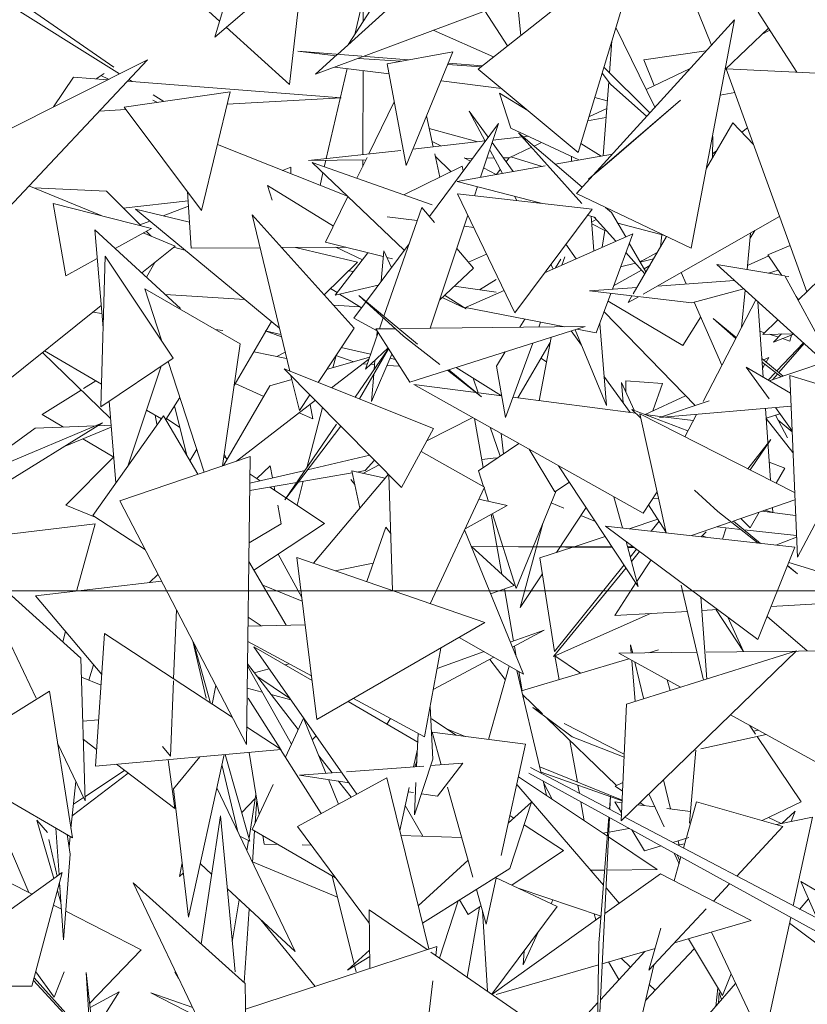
# Model space of a CAD drawing. Header units: metres. Extents: x -14.5 to 19.7, y -19.1 to 4.
# Tile 155 of 218: x 17.108 to 17.25, y 3.34 to 3.517. Entities that reach past the tile are written whole.
import ezdxf

# ---------------------------------------------------------------- set-up
doc = ezdxf.new("R2010")
doc.units = ezdxf.units.M
doc.layers.add('G-ANNO-TEXT', color=7, linetype='Continuous', lineweight=9)
doc.layers.add('G-IMPT', color=7, linetype='Continuous', lineweight=5)
doc.layers.add('L-PLNT', color=7, linetype='Continuous', lineweight=5, true_color=0x005900)

# ---------------------------------------------------------------- blocks, each defined once
blk = doc.blocks.new('ÁRVORES ORNAMENTAIS - Pequeno e Médio Porte - Ipê-roxo-2976198-A')
at = {"layer": 'G-IMPT', "color": 253, "true_color": 0xaaaaaa}
for p, q in [((6.74818, 3.53595), (6.75746, 3.51273)), ((6.71673, 3.5352), (6.69005, 3.51108)), ((6.64975, 3.5088), (6.61474, 3.5331)), ((6.66795, 3.51417), (6.67333, 3.53218)), ((6.71541, 3.50844), (6.74504, 3.53178)), ((6.74504, 3.53178), (6.73344, 3.49337)), ((6.68439, 3.52832), (6.66795, 3.51417)), ((6.6591, 3.52589), (6.66881, 3.51707)), ((6.62741, 3.52217), (6.65078, 3.50759)), ((6.72683, 3.52273), (6.6947, 3.51072)), ((6.68312, 3.52031), (6.68141, 3.50564)), ((6.69207, 3.5129), (6.69668, 3.5201)), ((6.69322, 3.51469), (6.69471, 3.52114)), ((6.69469, 3.517), (6.69471, 3.52114)), ((6.72246, 3.52109), (6.72311, 3.5145)), ((6.71663, 3.51891), (6.72069, 3.5126)), ((6.76591, 3.51871), (6.77289, 3.50784)), ((6.67003, 3.51596), (6.68141, 3.50564)), ((6.76163, 3.51732), (6.73316, 3.48599)), ((6.74729, 3.50154), (6.74026, 3.51594)), ((6.75384, 3.47612), (6.76163, 3.51732)), ((6.70732, 3.51543), (6.71822, 3.51066)), ((6.76776, 3.51583), (6.75993, 3.50833)), ((6.76802, 3.51542), (6.76663, 3.51475)), ((6.73953, 3.51353), (6.73908, 3.50776)), ((6.68978, 3.51083), (6.68295, 3.51164)), ((6.68295, 3.51164), (6.70286, 3.51008)), ((6.69004, 3.51107), (6.68609, 3.5075)), ((6.69452, 3.51065), (6.68609, 3.5075)), ((6.69904, 3.50938), (6.71089, 3.51155)), ((6.71089, 3.51155), (6.70244, 3.49103)), ((6.74526, 3.51012), (6.75649, 3.51173)), ((6.65582, 3.51012), (6.6216, 3.49292)), ((6.62707, 3.47957), (6.65582, 3.51012)), ((6.69387, 3.51035), (6.70149, 3.50983)), ((6.69904, 3.50938), (6.70244, 3.49103)), ((6.70994, 3.50925), (6.71592, 3.50884)), ((6.71005, 3.50951), (6.71617, 3.50904)), ((6.74717, 3.50544), (6.74526, 3.51012)), ((6.64802, 3.50764), (6.64656, 3.50667)), ((6.64744, 3.50725), (6.64881, 3.5066)), ((6.68803, 3.49227), (6.69179, 3.50852)), ((6.68958, 3.5088), (6.69938, 3.50754)), ((6.69462, 3.493), (6.69467, 3.50815)), ((6.71541, 3.50844), (6.73344, 3.49337)), ((6.73926, 3.50573), (6.73776, 3.50766)), ((6.74636, 3.50051), (6.73808, 3.50875)), ((6.75366, 3.50855), (6.74572, 3.50475)), ((6.77643, 3.50766), (6.76014, 3.50849)), ((6.77466, 3.46828), (6.76014, 3.50849)), ((6.64252, 3.50698), (6.63891, 3.50162)), ((6.64252, 3.50698), (6.64862, 3.50651)), ((6.65216, 3.50623), (6.69076, 3.50324)), ((6.65245, 3.50655), (6.65307, 3.50616)), ((6.70874, 3.50633), (6.71961, 3.50493)), ((6.73896, 3.50612), (6.73793, 3.49279)), ((6.7458, 3.4999), (6.73926, 3.50573)), ((6.65163, 3.50154), (6.67073, 3.50434)), ((6.65685, 3.5038), (6.6588, 3.50259)), ((6.67073, 3.50434), (6.66558, 3.48295)), ((6.71927, 3.50411), (6.7213, 3.49775)), ((6.71927, 3.50411), (6.72437, 3.50095)), ((6.76169, 3.50421), (6.75905, 3.5037)), ((6.65681, 3.50282), (6.65765, 3.50242)), ((6.67019, 3.50212), (6.69076, 3.50324)), ((6.69571, 3.49312), (6.70031, 3.50253)), ((6.73534, 3.48858), (6.75192, 3.50281)), ((6.73644, 3.50332), (6.73869, 3.50272)), ((6.73946, 3.49205), (6.75192, 3.50281)), ((6.64709, 3.50085), (6.65195, 3.50112)), ((6.65163, 3.50154), (6.66558, 3.48295)), ((6.70732, 3.49442), (6.70613, 3.49998)), ((6.71724, 3.49614), (6.71382, 3.50086)), ((6.71382, 3.50086), (6.71671, 3.49543)), ((6.73859, 3.50134), (6.73538, 3.4998)), ((6.70663, 3.48185), (6.71907, 3.4986)), ((6.71907, 3.4986), (6.71584, 3.48891)), ((6.73846, 3.49971), (6.73516, 3.49907)), ((6.75657, 3.49058), (6.76133, 3.49876)), ((6.76507, 3.49483), (6.76133, 3.49876)), ((6.71537, 3.49531), (6.70661, 3.49773)), ((6.7213, 3.49775), (6.73357, 3.49203)), ((6.73414, 3.48417), (6.72269, 3.49695)), ((6.72269, 3.49695), (6.73418, 3.48711)), ((6.76294, 3.49707), (6.76398, 3.49785)), ((6.66844, 3.49481), (6.69189, 3.48549)), ((6.71669, 3.49546), (6.70367, 3.49401)), ((6.7087, 3.49457), (6.70711, 3.49539)), ((6.72173, 3.48994), (6.71793, 3.49519)), ((6.72336, 3.4962), (6.71807, 3.49561)), ((6.72438, 3.49632), (6.72354, 3.49622)), ((6.72551, 3.49454), (6.72684, 3.49517)), ((6.73394, 3.49502), (6.73762, 3.49274)), ((6.75773, 3.49627), (6.75769, 3.4925)), ((6.7015, 3.49377), (6.68486, 3.49191)), ((6.7085, 3.48891), (6.70759, 3.49314)), ((6.71759, 3.49377), (6.7198, 3.48961)), ((6.72101, 3.49243), (6.72505, 3.49432)), ((6.73961, 3.49309), (6.72931, 3.49128)), ((6.75769, 3.49316), (6.75837, 3.49366)), ((6.69519, 3.49206), (6.68486, 3.49191)), ((6.70211, 3.47576), (6.68549, 3.49158)), ((6.70711, 3.48394), (6.68549, 3.49158)), ((6.68769, 3.4908), (6.68796, 3.49196)), ((6.69356, 3.48873), (6.69541, 3.49251)), ((6.69461, 3.49088), (6.69462, 3.49205)), ((6.71055, 3.48991), (6.70769, 3.4927)), ((6.71403, 3.49182), (6.71291, 3.4924)), ((6.71442, 3.49234), (6.71306, 3.49232)), ((6.71832, 3.4924), (6.71699, 3.49238)), ((6.72101, 3.49243), (6.71993, 3.49242)), ((6.721, 3.49243), (6.72045, 3.4917)), ((6.72699, 3.49087), (6.72134, 3.49259)), ((6.73223, 3.49265), (6.73226, 3.4918)), ((6.73534, 3.48858), (6.73946, 3.49205)), ((6.68164, 3.49073), (6.68014, 3.49016)), ((6.68164, 3.49073), (6.68168, 3.48955)), ((6.68692, 3.48746), (6.68744, 3.48972)), ((6.70202, 3.48573), (6.71254, 3.49089)), ((6.72752, 3.49096), (6.71167, 3.48818)), ((6.71254, 3.49089), (6.71272, 3.49006)), ((6.71869, 3.48941), (6.7164, 3.49059)), ((6.71941, 3.49034), (6.71871, 3.48941)), ((6.72677, 3.48423), (6.71167, 3.48818)), ((6.64748, 3.48201), (6.63444, 3.4874)), ((6.64843, 3.4864), (6.63532, 3.48703)), ((6.64843, 3.4864), (6.6546, 3.48019)), ((6.66303, 3.48635), (6.66372, 3.47612)), ((6.67747, 3.48745), (6.67832, 3.48476)), ((6.67747, 3.48745), (6.68933, 3.48007)), ((6.73595, 3.48319), (6.71171, 3.48593)), ((6.71171, 3.48593), (6.72201, 3.46447)), ((6.71528, 3.48723), (6.71474, 3.48559)), ((6.75384, 3.47612), (6.73316, 3.48599)), ((6.65654, 3.4797), (6.63884, 3.48421)), ((6.64111, 3.47115), (6.63884, 3.48421)), ((6.66314, 3.48468), (6.65145, 3.48336)), ((6.68793, 3.47721), (6.69195, 3.48543)), ((6.72199, 3.48548), (6.72239, 3.48472)), ((6.6634, 3.48081), (6.65366, 3.48314)), ((6.67962, 3.46172), (6.65366, 3.48314)), ((6.66321, 3.48369), (6.65864, 3.48194)), ((6.70525, 3.48347), (6.69843, 3.46386)), ((6.70525, 3.48347), (6.70756, 3.48076)), ((6.73595, 3.48319), (6.72201, 3.46447)), ((6.7384, 3.48348), (6.73946, 3.48258)), ((6.74202, 3.47816), (6.73946, 3.48258)), ((6.65622, 3.48102), (6.65445, 3.48034)), ((6.69309, 3.46173), (6.67469, 3.48215)), ((6.67469, 3.48215), (6.68149, 3.45395)), ((6.69903, 3.48179), (6.70444, 3.48112)), ((6.71356, 3.48207), (6.70678, 3.46168)), ((6.73657, 3.48166), (6.7351, 3.48205)), ((6.73579, 3.48187), (6.73629, 3.47563)), ((6.73588, 3.48079), (6.73671, 3.48129)), ((6.73826, 3.47931), (6.7359, 3.48053)), ((6.74022, 3.47737), (6.73632, 3.48173)), ((6.74905, 3.4784), (6.7406, 3.48061)), ((6.76976, 3.48185), (6.74518, 3.46786)), ((6.64633, 3.47945), (6.64781, 3.46175)), ((6.64633, 3.47945), (6.66175, 3.46522)), ((6.65654, 3.4797), (6.65, 3.47607)), ((6.6608, 3.4765), (6.65506, 3.47888)), ((6.65561, 3.47918), (6.6565, 3.47828)), ((6.7129, 3.48007), (6.71463, 3.47986)), ((6.74329, 3.47872), (6.72739, 3.4717)), ((6.73776, 3.47628), (6.73826, 3.47931)), ((6.74329, 3.47872), (6.73961, 3.46871)), ((6.76452, 3.47886), (6.76388, 3.47226)), ((6.76443, 3.47794), (6.76527, 3.47929)), ((6.68793, 3.47721), (6.69832, 3.47462)), ((6.69299, 3.46348), (6.70298, 3.47694)), ((6.74567, 3.47185), (6.74267, 3.47704)), ((6.74338, 3.46791), (6.74939, 3.47824)), ((6.74828, 3.47632), (6.74852, 3.47854)), ((6.6608, 3.4765), (6.65478, 3.47166)), ((6.66054, 3.47628), (6.66258, 3.47577)), ((6.66372, 3.47612), (6.67612, 3.4762)), ((6.68002, 3.47622), (6.69159, 3.4763)), ((6.69365, 3.47358), (6.68252, 3.47624)), ((6.68966, 3.46767), (6.69555, 3.47531)), ((6.68975, 3.47628), (6.69456, 3.47402)), ((6.6984, 3.47566), (6.69797, 3.47019)), ((6.69981, 3.47266), (6.6984, 3.47566)), ((6.71156, 3.47605), (6.71457, 3.47252)), ((6.73311, 3.47423), (6.73122, 3.47684)), ((6.74547, 3.4715), (6.74204, 3.47533)), ((6.74462, 3.47366), (6.74771, 3.47535)), ((6.77165, 3.47662), (6.76766, 3.47493)), ((6.64676, 3.47428), (6.64111, 3.47115)), ((6.64742, 3.44751), (6.64817, 3.47471)), ((6.66047, 3.45632), (6.64817, 3.47471)), ((6.65562, 3.47088), (6.65714, 3.47355)), ((6.69365, 3.47358), (6.68769, 3.46771)), ((6.69897, 3.47446), (6.7, 3.4742)), ((6.71367, 3.47358), (6.71693, 3.47505)), ((6.73031, 3.47417), (6.72935, 3.47256)), ((6.73104, 3.47456), (6.73048, 3.47306)), ((6.74376, 3.47341), (6.7411, 3.47278)), ((6.74545, 3.47411), (6.74459, 3.47372)), ((6.74704, 3.47419), (6.74465, 3.47362)), ((6.76395, 3.47303), (6.7678, 3.47473)), ((6.77017, 3.47122), (6.76766, 3.47493)), ((6.69296, 3.47195), (6.69212, 3.47207)), ((6.71457, 3.47252), (6.7085, 3.46684)), ((6.72851, 3.47321), (6.72895, 3.47239)), ((6.73984, 3.46934), (6.74487, 3.47217)), ((6.74533, 3.47243), (6.74635, 3.473)), ((6.75293, 3.46967), (6.75202, 3.47175)), ((6.77071, 3.47113), (6.75845, 3.47316)), ((6.78041, 3.45326), (6.75845, 3.47316)), ((6.76778, 3.47161), (6.76951, 3.47219)), ((6.77309, 3.46675), (6.7798, 3.47328)), ((6.71564, 3.46862), (6.7187, 3.47046)), ((6.76162, 3.47029), (6.74771, 3.46929)), ((6.77071, 3.47113), (6.78041, 3.45326)), ((6.7714, 3.47099), (6.77081, 3.47095)), ((6.65833, 3.45953), (6.65532, 3.46882)), ((6.65532, 3.46882), (6.67252, 3.45889)), ((6.69, 3.46812), (6.68884, 3.46885)), ((6.68966, 3.46767), (6.69741, 3.46944)), ((6.7187, 3.46817), (6.71111, 3.46928)), ((6.72009, 3.46847), (6.71316, 3.46541)), ((6.74403, 3.46903), (6.73548, 3.46842)), ((6.75394, 3.46624), (6.73548, 3.46842)), ((6.75394, 3.46624), (6.76329, 3.46878)), ((6.76352, 3.46857), (6.76287, 3.46182)), ((6.659, 3.46776), (6.67339, 3.46685)), ((6.69438, 3.46536), (6.69043, 3.46785)), ((6.69389, 3.46762), (6.7045, 3.45882)), ((6.69389, 3.46762), (6.70198, 3.46028)), ((6.70893, 3.46724), (6.71326, 3.4652)), ((6.70934, 3.46764), (6.71326, 3.4652)), ((6.73933, 3.46796), (6.73672, 3.46084)), ((6.7523, 3.45855), (6.73883, 3.46658)), ((6.74244, 3.4663), (6.74315, 3.46751)), ((6.74434, 3.46737), (6.74244, 3.4663)), ((6.75936, 3.45502), (6.75438, 3.46636)), ((6.75595, 3.44845), (6.76546, 3.46681)), ((6.76584, 3.46647), (6.76681, 3.45285)), ((6.77314, 3.4668), (6.77272, 3.46743)), ((6.64747, 3.46579), (6.6249, 3.44766)), ((6.64759, 3.46436), (6.64597, 3.46459)), ((6.68937, 3.46585), (6.69408, 3.46555)), ((6.71316, 3.46541), (6.73102, 3.46195)), ((6.73812, 3.46466), (6.75455, 3.44773)), ((6.67817, 3.46291), (6.67143, 3.45137)), ((6.69299, 3.46348), (6.69721, 3.46122)), ((6.69833, 3.46359), (6.69763, 3.46158)), ((6.72383, 3.46334), (6.72295, 3.46186)), ((6.72669, 3.46279), (6.72637, 3.4619)), ((6.7523, 3.45855), (6.75554, 3.46372)), ((6.7578, 3.46346), (6.76195, 3.46004)), ((6.7578, 3.46346), (6.76184, 3.45983)), ((6.76675, 3.46058), (6.76944, 3.4632)), ((6.66941, 3.46129), (6.66803, 3.46149)), ((6.67999, 3.46016), (6.67705, 3.46119)), ((6.67705, 3.46119), (6.67989, 3.46057)), ((6.69309, 3.46173), (6.68657, 3.45193)), ((6.6974, 3.46092), (6.69511, 3.45432)), ((6.69699, 3.46157), (6.70052, 3.46161)), ((6.69699, 3.46157), (6.70311, 3.45196)), ((6.69725, 3.46117), (6.69717, 3.46026)), ((6.70144, 3.46162), (6.73471, 3.46199)), ((6.73471, 3.46199), (6.70311, 3.45196)), ((6.73221, 3.46119), (6.73406, 3.45864)), ((6.73291, 3.46142), (6.73853, 3.44775)), ((6.73323, 3.46152), (6.73672, 3.46084)), ((6.73734, 3.46254), (6.73853, 3.44775)), ((6.76705, 3.46087), (6.76622, 3.46114)), ((6.70853, 3.45516), (6.70198, 3.46028)), ((6.72258, 3.44911), (6.72841, 3.45911)), ((6.72858, 3.46004), (6.72641, 3.44862)), ((6.76675, 3.46058), (6.7722, 3.4607)), ((6.76953, 3.46006), (6.76786, 3.4606)), ((6.77011, 3.46065), (6.76868, 3.45919)), ((6.76868, 3.45919), (6.77231, 3.46061)), ((6.7716, 3.45938), (6.77028, 3.45981)), ((6.7716, 3.45938), (6.77189, 3.46044)), ((6.64753, 3.45162), (6.63727, 3.45759)), ((6.66932, 3.43686), (6.67252, 3.45889)), ((6.68091, 3.45626), (6.67497, 3.45744)), ((6.67912, 3.45661), (6.68066, 3.45738)), ((6.69074, 3.4582), (6.69605, 3.45704)), ((6.69326, 3.44926), (6.69926, 3.45801)), ((6.69929, 3.45796), (6.69401, 3.44896)), ((6.69918, 3.45813), (6.69511, 3.45432)), ((6.72028, 3.45741), (6.71875, 3.45485)), ((6.7253, 3.459), (6.72036, 3.44562)), ((6.76927, 3.45398), (6.77405, 3.45903)), ((6.76961, 3.45371), (6.77418, 3.45891)), ((6.64918, 3.44541), (6.63691, 3.45731)), ((6.66047, 3.45632), (6.64742, 3.44751)), ((6.66603, 3.43574), (6.65956, 3.45571)), ((6.6881, 3.45423), (6.69585, 3.45645)), ((6.68901, 3.45095), (6.69574, 3.45614)), ((6.68924, 3.45455), (6.68981, 3.45675)), ((6.69301, 3.45564), (6.68978, 3.45676)), ((6.69987, 3.45704), (6.69623, 3.44847)), ((6.69683, 3.45593), (6.6967, 3.45427)), ((6.69955, 3.45628), (6.70049, 3.45608)), ((6.72775, 3.45564), (6.72675, 3.45627)), ((6.76657, 3.45622), (6.7704, 3.45305)), ((6.77002, 3.45292), (6.76661, 3.45559)), ((6.76784, 3.45644), (6.76685, 3.45599)), ((6.76784, 3.45644), (6.76734, 3.45558)), ((6.76789, 3.45221), (6.77787, 3.45556)), ((6.65231, 3.43684), (6.65831, 3.45486)), ((6.70161, 3.43298), (6.68046, 3.45436)), ((6.68046, 3.45436), (6.70739, 3.44362)), ((6.69462, 3.45528), (6.69542, 3.45523)), ((6.69603, 3.45519), (6.69677, 3.45514)), ((6.699, 3.45498), (6.70128, 3.45483)), ((6.716, 3.4493), (6.70987, 3.45411)), ((6.71011, 3.45418), (6.716, 3.4493)), ((6.71962, 3.4495), (6.71148, 3.45462)), ((6.72036, 3.44562), (6.71875, 3.45485)), ((6.76785, 3.44895), (6.76374, 3.45465)), ((6.76374, 3.45465), (6.77171, 3.44996)), ((6.76712, 3.45519), (6.7667, 3.45444)), ((6.6443, 3.4508), (6.64654, 3.4522)), ((6.67789, 3.4513), (6.68186, 3.45244)), ((6.68169, 3.45312), (6.6832, 3.44687)), ((6.69663, 3.45343), (6.69623, 3.44847)), ((6.71453, 3.4527), (6.71544, 3.45004)), ((6.7381, 3.45303), (6.74283, 3.44649)), ((6.74205, 3.4522), (6.74205, 3.45022)), ((6.74205, 3.4522), (6.74862, 3.45175)), ((6.7677, 3.45232), (6.76902, 3.45371)), ((6.76846, 3.4524), (6.76937, 3.45343)), ((6.78762, 3.44817), (6.77158, 3.45319)), ((6.77296, 3.42038), (6.77158, 3.45319)), ((6.63683, 3.44616), (6.64388, 3.45054)), ((6.66955, 3.43694), (6.67789, 3.4513)), ((6.67678, 3.44939), (6.67165, 3.45175)), ((6.71969, 3.44949), (6.70383, 3.45154)), ((6.74515, 3.42834), (6.70383, 3.45154)), ((6.74156, 3.44825), (6.74129, 3.45191)), ((6.74129, 3.45191), (6.74356, 3.44689)), ((6.74691, 3.44677), (6.74862, 3.45175)), ((6.64892, 3.44852), (6.65015, 3.43379)), ((6.66167, 3.4492), (6.65911, 3.4452)), ((6.67189, 3.43774), (6.68608, 3.44869)), ((6.68508, 3.44969), (6.6832, 3.44687)), ((6.74382, 3.44636), (6.72169, 3.44923)), ((6.75282, 3.4495), (6.74553, 3.44614)), ((6.7481, 3.44557), (6.75707, 3.44858)), ((6.65833, 3.44534), (6.65566, 3.4469)), ((6.66071, 3.4477), (6.6629, 3.43872)), ((6.68455, 3.43653), (6.68737, 3.44738)), ((6.68562, 3.44532), (6.68514, 3.44796)), ((6.74473, 3.44545), (6.74311, 3.44706)), ((6.74311, 3.44706), (6.75322, 3.44317)), ((6.77181, 3.44762), (6.7481, 3.44557)), ((6.76721, 3.44722), (6.76813, 3.43427)), ((6.772, 3.44319), (6.76899, 3.44737)), ((6.78762, 3.44817), (6.77296, 3.42038)), ((6.63683, 3.44616), (6.64068, 3.44386)), ((6.64598, 3.42789), (6.65871, 3.44588)), ((6.65752, 3.44438), (6.65719, 3.44601)), ((6.66489, 3.43535), (6.65871, 3.44588)), ((6.66166, 3.44379), (6.65924, 3.4454)), ((6.68562, 3.44532), (6.68317, 3.44645)), ((6.71447, 3.44557), (6.70617, 3.44137)), ((6.71478, 3.4454), (6.71632, 3.43655)), ((6.74455, 3.44624), (6.77247, 3.43207)), ((6.74455, 3.44624), (6.74931, 3.42479)), ((6.74862, 3.44574), (6.7455, 3.44614)), ((6.75418, 3.44502), (6.7492, 3.44566)), ((6.75268, 3.44212), (6.75476, 3.44614)), ((6.76978, 3.44628), (6.76733, 3.44548)), ((6.76734, 3.44539), (6.77216, 3.43927)), ((6.76903, 3.44603), (6.77119, 3.44192)), ((6.7695, 3.44513), (6.77201, 3.44302)), ((6.6477, 3.44461), (6.61769, 3.43202)), ((6.61935, 3.42704), (6.6477, 3.44461)), ((6.62187, 3.43378), (6.63561, 3.44365)), ((6.64646, 3.44409), (6.63561, 3.44365)), ((6.64931, 3.44385), (6.64097, 3.44044)), ((6.64928, 3.4442), (6.64689, 3.44411)), ((6.68059, 3.43074), (6.68992, 3.44438)), ((6.68059, 3.43074), (6.69066, 3.44405)), ((6.70161, 3.43298), (6.70739, 3.44362)), ((6.71758, 3.44382), (6.71937, 3.43861)), ((6.64419, 3.44176), (6.64976, 3.43843)), ((6.71955, 3.44272), (6.72001, 3.43905)), ((6.76405, 3.43634), (6.76817, 3.4416)), ((6.76817, 3.4416), (6.76446, 3.43613)), ((6.6647, 3.43985), (6.66348, 3.43775)), ((6.71549, 3.43599), (6.72276, 3.44091)), ((6.72923, 3.43218), (6.72461, 3.43988)), ((6.64114, 3.42975), (6.64971, 3.43846)), ((6.67435, 3.43858), (6.65084, 3.43055)), ((6.67023, 3.4381), (6.66956, 3.43854)), ((6.66963, 3.43899), (6.67004, 3.43822)), ((6.67435, 3.43858), (6.67365, 3.38664)), ((6.69589, 3.43877), (6.68469, 3.43616)), ((6.69509, 3.43602), (6.69674, 3.43791)), ((6.71655, 3.43305), (6.70515, 3.43948)), ((6.7187, 3.4383), (6.71607, 3.438)), ((6.68422, 3.43605), (6.67428, 3.43373)), ((6.67792, 3.43688), (6.67554, 3.43457)), ((6.67834, 3.43468), (6.67792, 3.43688)), ((6.69509, 3.43602), (6.69355, 3.43576)), ((6.69761, 3.43703), (6.69462, 3.43552)), ((6.74428, 3.41514), (6.72991, 3.4369)), ((6.7679, 3.43752), (6.7707, 3.43644)), ((6.76914, 3.43376), (6.7707, 3.43644)), ((6.67615, 3.43416), (6.67431, 3.43539)), ((6.69273, 3.43561), (6.683, 3.43393)), ((6.68574, 3.41932), (6.69926, 3.43536)), ((6.69246, 3.43443), (6.69319, 3.43349)), ((6.6941, 3.42924), (6.69266, 3.43595)), ((6.69864, 3.43462), (6.69266, 3.43595)), ((6.69999, 3.41438), (6.6993, 3.43532)), ((6.71641, 3.43313), (6.71549, 3.43599)), ((6.68274, 3.43388), (6.67427, 3.43241)), ((6.68776, 3.42645), (6.67785, 3.43304)), ((6.67878, 3.43242), (6.67864, 3.43317)), ((6.68279, 3.42976), (6.68391, 3.43409)), ((6.71655, 3.43305), (6.7068, 3.41201)), ((6.71726, 3.43047), (6.71648, 3.43291)), ((6.73186, 3.43395), (6.72923, 3.43218)), ((6.75439, 3.43247), (6.75863, 3.42862)), ((6.72066, 3.42972), (6.71553, 3.43086)), ((6.72229, 3.41477), (6.72947, 3.43235)), ((6.74142, 3.42567), (6.7399, 3.43129)), ((6.74767, 3.43218), (6.74515, 3.42834)), ((6.74693, 3.43105), (6.74795, 3.43093)), ((6.77252, 3.43076), (6.76122, 3.42683)), ((6.64114, 3.42975), (6.6464, 3.42762)), ((6.67365, 3.38664), (6.65084, 3.43055)), ((6.67995, 3.4264), (6.67929, 3.4298)), ((6.71307, 3.42554), (6.72066, 3.42972)), ((6.73086, 3.42926), (6.7286, 3.43022)), ((6.73489, 3.42936), (6.72953, 3.42123)), ((6.74612, 3.42983), (6.74928, 3.42495)), ((6.76848, 3.42935), (6.76854, 3.42843)), ((6.64598, 3.42789), (6.65544, 3.4217)), ((6.71779, 3.42814), (6.71968, 3.41734)), ((6.72229, 3.41477), (6.71798, 3.42824)), ((6.73655, 3.42684), (6.73395, 3.42794)), ((6.74264, 3.42553), (6.74781, 3.42723)), ((6.76589, 3.42293), (6.75863, 3.42862)), ((6.76444, 3.42572), (6.76279, 3.42737)), ((6.76444, 3.42572), (6.76608, 3.42852)), ((6.76655, 3.42868), (6.77264, 3.42794)), ((6.76709, 3.42887), (6.76854, 3.42843)), ((6.62684, 3.42405), (6.6464, 3.42641)), ((6.64312, 3.41448), (6.6464, 3.42641)), ((6.67995, 3.4264), (6.67414, 3.42297)), ((6.67502, 3.41808), (6.68776, 3.42645)), ((6.6988, 3.42581), (6.69536, 3.41599)), ((6.6988, 3.42581), (6.69965, 3.42475)), ((6.72707, 3.42648), (6.723, 3.41133)), ((6.77251, 3.42219), (6.73835, 3.42601)), ((6.73835, 3.42601), (6.76585, 3.40556)), ((6.74804, 3.42687), (6.7466, 3.42509)), ((6.76101, 3.42675), (6.75389, 3.42428)), ((6.7585, 3.42588), (6.76271, 3.42542)), ((6.75945, 3.42365), (6.76014, 3.4257)), ((6.76146, 3.42691), (6.76633, 3.42288)), ((6.76334, 3.42536), (6.77279, 3.42433)), ((6.71298, 3.42534), (6.72357, 3.39929)), ((6.73274, 3.42229), (6.73834, 3.42413)), ((6.75562, 3.42408), (6.75649, 3.42495)), ((6.75578, 3.42424), (6.75649, 3.42402)), ((6.76907, 3.42258), (6.77281, 3.42398)), ((6.72192, 3.41529), (6.71418, 3.42237)), ((6.73957, 3.42227), (6.7142, 3.42234)), ((6.73965, 3.42214), (6.7142, 3.42233)), ((6.72657, 3.42026), (6.73247, 3.4222)), ((6.74428, 3.41514), (6.74208, 3.42324)), ((6.7434, 3.42226), (6.74235, 3.42226)), ((6.74359, 3.42211), (6.74238, 3.42212)), ((6.74398, 3.42182), (6.74285, 3.42041)), ((6.77251, 3.42219), (6.76585, 3.40556)), ((6.64384, 3.40219), (6.62365, 3.4204)), ((6.62365, 3.4204), (6.63574, 3.39499)), ((6.67939, 3.42095), (6.68362, 3.41314)), ((6.68273, 3.42037), (6.71664, 3.4086)), ((6.68273, 3.42037), (6.68635, 3.3911)), ((6.72657, 3.42026), (6.7292, 3.40341)), ((6.74451, 3.42143), (6.74306, 3.41965)), ((6.68085, 3.40813), (6.67409, 3.41965)), ((6.68967, 3.41796), (6.69652, 3.41932)), ((6.74209, 3.41846), (6.72902, 3.40247)), ((6.74172, 3.41901), (6.7292, 3.40341)), ((6.74404, 3.41601), (6.74658, 3.4199)), ((6.77298, 3.41738), (6.77116, 3.41881)), ((6.77118, 3.41887), (6.77298, 3.41738)), ((6.77141, 3.41944), (6.78339, 3.41575)), ((6.65772, 3.4173), (6.65621, 3.41584)), ((6.72701, 3.41741), (6.723, 3.41133)), ((6.65835, 3.41609), (6.63565, 3.4134)), ((6.67663, 3.41533), (6.68371, 3.41245)), ((6.72192, 3.41529), (6.71766, 3.41381)), ((6.74005, 3.40987), (6.74387, 3.41575)), ((6.75203, 3.41538), (6.75606, 3.39823)), ((6.63565, 3.4134), (6.64759, 3.39922)), ((6.72015, 3.41467), (6.72179, 3.40526)), ((6.75665, 3.39841), (6.75554, 3.41323)), ((6.76823, 3.4115), (6.78258, 3.41233)), ((6.66104, 3.41091), (6.66053, 3.39847)), ((6.67396, 3.40958), (6.67633, 3.40803)), ((6.72902, 3.40247), (6.74649, 3.41024)), ((6.74005, 3.40987), (6.75315, 3.41063)), ((6.75573, 3.41078), (6.75861, 3.41094)), ((6.75834, 3.41093), (6.76323, 3.40337)), ((6.76041, 3.40961), (6.76323, 3.40337)), ((6.77475, 3.40348), (6.76752, 3.40973)), ((6.68423, 3.4082), (6.67394, 3.40798)), ((6.71664, 3.4086), (6.68635, 3.3911)), ((6.64055, 3.40516), (6.64105, 3.40698)), ((6.64644, 3.38271), (6.6481, 3.40664)), ((6.67111, 3.39152), (6.6481, 3.40664)), ((6.72357, 3.39929), (6.71203, 3.40594)), ((6.72734, 3.40725), (6.72122, 3.40506)), ((6.72159, 3.40416), (6.72734, 3.40725)), ((6.66641, 3.39499), (6.66399, 3.40523)), ((6.66409, 3.40505), (6.66721, 3.39409)), ((6.6739, 3.40521), (6.68537, 3.39901)), ((6.68548, 3.39813), (6.67497, 3.40426)), ((6.67497, 3.40426), (6.69358, 3.37768)), ((6.72195, 3.40436), (6.72229, 3.40244)), ((6.74303, 3.4031), (6.74291, 3.40462)), ((6.74328, 3.40311), (6.74291, 3.40462)), ((6.70868, 3.404), (6.70578, 3.38797)), ((6.70733, 3.39651), (6.71824, 3.40236)), ((6.7165, 3.40336), (6.70802, 3.40033)), ((6.73, 3.39829), (6.72923, 3.40261)), ((6.7339, 3.39946), (6.72923, 3.40261)), ((6.75488, 3.40324), (6.74075, 3.40308)), ((6.74075, 3.40308), (6.75191, 3.39693)), ((6.74119, 3.37287), (6.77282, 3.40349)), ((6.77282, 3.40349), (6.74216, 3.39387)), ((6.74616, 3.40314), (6.74791, 3.40367)), ((6.78022, 3.40354), (6.75649, 3.40326)), ((6.64384, 3.40219), (6.64457, 3.37643)), ((6.64523, 3.39822), (6.64609, 3.40101)), ((6.67384, 3.40078), (6.68179, 3.38668)), ((6.68301, 3.38934), (6.67385, 3.40115)), ((6.68135, 3.40118), (6.68058, 3.40099)), ((6.7173, 3.38753), (6.72099, 3.40077)), ((6.71751, 3.40197), (6.72032, 3.39834)), ((6.72326, 3.39627), (6.74258, 3.40207)), ((6.74374, 3.39436), (6.74314, 3.40176)), ((6.74524, 3.39499), (6.74368, 3.40146)), ((6.64746, 3.3973), (6.64394, 3.39876)), ((6.67777, 3.40027), (6.67507, 3.39957)), ((6.6814, 3.39499), (6.67554, 3.39897)), ((6.7268, 3.38144), (6.72237, 3.39998)), ((6.72276, 3.39976), (6.72336, 3.3963)), ((6.66052, 3.39808), (6.65997, 3.38453)), ((6.66813, 3.39726), (6.6675, 3.3939)), ((6.7495, 3.39826), (6.75006, 3.39635)), ((6.63814, 3.39626), (6.61818, 3.38379)), ((6.63814, 3.39626), (6.6423, 3.36981)), ((6.67651, 3.39605), (6.67379, 3.39677)), ((6.68167, 3.39469), (6.67814, 3.39562)), ((6.7234, 3.39566), (6.72704, 3.39213)), ((6.72349, 3.39558), (6.72359, 3.39499)), ((6.67396, 3.39499), (6.67972, 3.38587)), ((6.70453, 3.38703), (6.69197, 3.39435)), ((6.69295, 3.39491), (6.70578, 3.38797)), ((6.70678, 3.39348), (6.70725, 3.38399)), ((6.74119, 3.37287), (6.74216, 3.39387)), ((6.73235, 3.38799), (6.72527, 3.39327)), ((6.72651, 3.39264), (6.72527, 3.39327)), ((6.76092, 3.39197), (6.77715, 3.38302)), ((6.64702, 3.39109), (6.64416, 3.39085)), ((6.68395, 3.39136), (6.6807, 3.38431)), ((6.68395, 3.39136), (6.68797, 3.38143)), ((6.69897, 3.39027), (6.69965, 3.39129)), ((6.70704, 3.39124), (6.71146, 3.38829)), ((6.72783, 3.39137), (6.74037, 3.3792)), ((6.74175, 3.3849), (6.7309, 3.39041)), ((6.76542, 3.38847), (6.76434, 3.39008)), ((6.67995, 3.38571), (6.67369, 3.38983)), ((6.68623, 3.38818), (6.68553, 3.38745)), ((6.70433, 3.38263), (6.7046, 3.38862)), ((6.72398, 3.38665), (6.70712, 3.38886)), ((6.70878, 3.38296), (6.70712, 3.38886)), ((6.70971, 3.38946), (6.7131, 3.38808)), ((6.75555, 3.38581), (6.76734, 3.38843)), ((6.76503, 3.38905), (6.76593, 3.3892)), ((6.63962, 3.38684), (6.64457, 3.37643)), ((6.64665, 3.38574), (6.64426, 3.38755)), ((6.72398, 3.38665), (6.71958, 3.36659)), ((6.73331, 3.37983), (6.73196, 3.38736)), ((6.73235, 3.38799), (6.74172, 3.38431)), ((6.77364, 3.37628), (6.7657, 3.38806)), ((6.64644, 3.38271), (6.67995, 3.38571)), ((6.65851, 3.38626), (6.65997, 3.38453)), ((6.66963, 3.38479), (6.66322, 3.35546)), ((6.66985, 3.38481), (6.6743, 3.36921)), ((6.67414, 3.38519), (6.67596, 3.37402)), ((6.67982, 3.3857), (6.68712, 3.37415)), ((6.68909, 3.38151), (6.68669, 3.3846)), ((6.70447, 3.38576), (6.70378, 3.38259)), ((6.75354, 3.37243), (6.75466, 3.38561)), ((6.66074, 3.3751), (6.65022, 3.38305)), ((6.65953, 3.38388), (6.66074, 3.3751)), ((6.66524, 3.38439), (6.66054, 3.37861)), ((6.6721, 3.37085), (6.66924, 3.383)), ((6.70395, 3.37392), (6.70725, 3.38399)), ((6.70438, 3.38363), (6.70402, 3.38261)), ((6.70686, 3.38282), (6.71269, 3.38325)), ((6.70812, 3.37727), (6.71269, 3.38325)), ((6.64227, 3.37374), (6.65234, 3.38144)), ((6.64455, 3.3772), (6.6517, 3.38193)), ((6.68321, 3.38107), (6.69081, 3.38164)), ((6.69216, 3.37971), (6.68321, 3.38107)), ((6.69171, 3.3817), (6.70566, 3.38273)), ((6.79507, 3.34256), (6.72455, 3.38147)), ((6.74124, 3.37384), (6.72485, 3.38247)), ((6.72652, 3.3826), (6.74136, 3.37655)), ((6.72676, 3.38161), (6.74136, 3.37643)), ((6.62367, 3.3806), (6.6423, 3.36981)), ((6.64204, 3.37144), (6.64289, 3.37997)), ((6.67846, 3.37943), (6.6747, 3.37127)), ((6.69896, 3.38061), (6.68285, 3.37183)), ((6.68844, 3.38028), (6.69023, 3.37585)), ((6.69251, 3.37709), (6.69026, 3.38)), ((6.69896, 3.38061), (6.70654, 3.34974)), ((6.70395, 3.37392), (6.70421, 3.37978)), ((6.72239, 3.37943), (6.73802, 3.36126)), ((6.72269, 3.38079), (6.73873, 3.37009)), ((6.72777, 3.37741), (6.72714, 3.38005)), ((6.72875, 3.37675), (6.72721, 3.37975)), ((6.73367, 3.37782), (6.73341, 3.37925)), ((6.74151, 3.37974), (6.74014, 3.37909)), ((6.75008, 3.37499), (6.74881, 3.38024)), ((6.66322, 3.35546), (6.66054, 3.37861)), ((6.68242, 3.34926), (6.66831, 3.37878)), ((6.67413, 3.3698), (6.67538, 3.3776)), ((6.70298, 3.37889), (6.70129, 3.37111)), ((6.70375, 3.37794), (6.70281, 3.37808)), ((6.70812, 3.37727), (6.70519, 3.37772)), ((6.71449, 3.36267), (6.70992, 3.37893)), ((6.74014, 3.37909), (6.74144, 3.37822)), ((6.74621, 3.37773), (6.74897, 3.37174)), ((6.64248, 3.37583), (6.64429, 3.37703)), ((6.67526, 3.37687), (6.67283, 3.37436)), ((6.67553, 3.37667), (6.67524, 3.37244)), ((6.72504, 3.37623), (6.72086, 3.3724)), ((6.72504, 3.37623), (6.72114, 3.36427)), ((6.73455, 3.37288), (6.73394, 3.37629)), ((6.73911, 3.37496), (6.7393, 3.37732)), ((6.7393, 3.37732), (6.73918, 3.37492)), ((6.74126, 3.37431), (6.74008, 3.37628)), ((6.74134, 3.37612), (6.74008, 3.37628)), ((6.7473, 3.37535), (6.74417, 3.37575)), ((6.74456, 3.37613), (6.74536, 3.3756)), ((6.7548, 3.3763), (6.75297, 3.36983)), ((6.77035, 3.37183), (6.7548, 3.3763)), ((6.76662, 3.3729), (6.77364, 3.37628)), ((6.70547, 3.37008), (6.70227, 3.37563)), ((6.75372, 3.37453), (6.74944, 3.37508)), ((6.77016, 3.37236), (6.77254, 3.37458)), ((6.77181, 3.37271), (6.77254, 3.37458)), ((6.62903, 3.37247), (6.63443, 3.35993)), ((6.63896, 3.36246), (6.63588, 3.37296)), ((6.63588, 3.37296), (6.63778, 3.37075)), ((6.66552, 3.35064), (6.66901, 3.37376)), ((6.66901, 3.37376), (6.67161, 3.34561)), ((6.72187, 3.37333), (6.72116, 3.37379)), ((6.73078, 3.36749), (6.7237, 3.37212)), ((6.73911, 3.37344), (6.73682, 3.32786)), ((6.73719, 3.3508), (6.739, 3.3735)), ((6.79595, 3.34503), (6.74185, 3.37351)), ((6.77005, 3.37234), (6.76775, 3.37345)), ((6.77568, 3.37352), (6.76919, 3.37216)), ((6.77568, 3.37352), (6.7722, 3.35753)), ((6.63989, 3.36312), (6.6393, 3.37155)), ((6.64192, 3.36682), (6.64136, 3.37036)), ((6.68971, 3.36259), (6.6747, 3.37127)), ((6.67514, 3.37102), (6.67475, 3.36532)), ((6.69582, 3.35435), (6.68285, 3.37183)), ((6.73793, 3.37063), (6.73878, 3.37078)), ((6.73897, 3.37081), (6.74267, 3.37147)), ((6.7454, 3.36743), (6.74312, 3.37123)), ((6.77035, 3.37183), (6.76203, 3.36289)), ((6.63955, 3.36288), (6.63806, 3.3695)), ((6.64171, 3.36815), (6.6419, 3.37004)), ((6.67248, 3.37006), (6.6743, 3.36921)), ((6.67374, 3.36742), (6.67405, 3.36932)), ((6.67659, 3.37018), (6.67684, 3.36865)), ((6.67932, 3.3686), (6.67684, 3.36865)), ((6.70151, 3.37021), (6.71247, 3.36985)), ((6.73893, 3.36996), (6.74771, 3.3641)), ((6.7505, 3.36896), (6.75338, 3.36983)), ((6.75168, 3.36834), (6.75146, 3.36925)), ((6.75266, 3.36872), (6.75164, 3.3685)), ((6.75293, 3.3697), (6.75244, 3.36794)), ((6.6407, 3.35138), (6.64192, 3.36682)), ((6.68534, 3.36848), (6.68368, 3.36851)), ((6.73078, 3.36749), (6.72151, 3.36124)), ((6.7454, 3.36743), (6.74838, 3.36833)), ((6.75073, 3.36703), (6.75163, 3.36511)), ((6.66208, 3.36528), (6.66161, 3.36279)), ((6.66533, 3.36513), (6.66742, 3.36319)), ((6.69009, 3.35908), (6.67476, 3.36548)), ((6.71362, 3.36578), (6.70462, 3.35755)), ((6.75198, 3.36634), (6.75077, 3.36204)), ((6.7513, 3.36672), (6.75179, 3.36565)), ((6.62485, 3.35236), (6.64045, 3.36352)), ((6.63499, 3.34303), (6.64045, 3.36352)), ((6.66229, 3.36349), (6.66161, 3.36279)), ((6.7054, 3.35439), (6.72114, 3.36427)), ((6.73572, 3.36394), (6.73824, 3.36397)), ((6.7483, 3.36331), (6.73824, 3.35611)), ((6.73863, 3.36398), (6.74771, 3.3641)), ((6.7483, 3.36331), (6.76461, 3.35485)), ((6.63502, 3.35964), (6.63087, 3.36175)), ((6.6407, 3.35138), (6.63998, 3.36175)), ((6.67342, 3.34354), (6.65327, 3.36166)), ((6.65327, 3.36166), (6.67387, 3.31837)), ((6.69307, 3.34699), (6.68914, 3.36292)), ((6.7187, 3.36254), (6.71687, 3.35421)), ((6.72965, 3.35739), (6.7187, 3.36257)), ((6.76074, 3.36151), (6.75782, 3.35838)), ((6.80622, 3.34243), (6.7736, 3.36191)), ((6.77655, 3.35525), (6.7736, 3.36191)), ((6.64023, 3.35813), (6.63959, 3.3603)), ((6.64006, 3.36062), (6.63988, 3.36139)), ((6.67023, 3.36058), (6.68242, 3.34926)), ((6.71687, 3.35421), (6.71511, 3.36048)), ((6.72263, 3.36071), (6.73758, 3.35568)), ((6.73847, 3.36075), (6.74085, 3.35798)), ((6.67111, 3.35103), (6.67233, 3.35863)), ((6.70848, 3.34807), (6.71184, 3.35843)), ((6.71362, 3.35593), (6.71209, 3.35859)), ((6.72889, 3.3586), (6.72857, 3.3579)), ((6.77333, 3.35687), (6.77498, 3.35879)), ((6.64031, 3.35693), (6.63889, 3.35766)), ((6.65469, 3.3496), (6.64111, 3.35653)), ((6.67416, 3.35692), (6.67325, 3.34369)), ((6.6958, 3.35681), (6.70621, 3.34963)), ((6.6958, 3.35681), (6.6959, 3.34624)), ((6.71566, 3.3573), (6.71344, 3.34465)), ((6.71595, 3.3575), (6.71362, 3.35593)), ((6.71709, 3.34213), (6.71618, 3.35667)), ((6.7179, 3.34157), (6.72965, 3.35739)), ((6.75649, 3.35695), (6.7462, 3.3459)), ((6.68604, 3.343), (6.67625, 3.35498)), ((6.73758, 3.35564), (6.71791, 3.34156)), ((6.73634, 3.3561), (6.73664, 3.35497)), ((6.76461, 3.35485), (6.7508, 3.35085)), ((6.77175, 3.35543), (6.76685, 3.33292)), ((6.77155, 3.3544), (6.77961, 3.34832)), ((6.72624, 3.3528), (6.72353, 3.34687)), ((6.74834, 3.35347), (6.7462, 3.3459)), ((6.75746, 3.35278), (6.76685, 3.33292)), ((6.73719, 3.3508), (6.73682, 3.32786)), ((6.75947, 3.34138), (6.75331, 3.35157)), ((6.65469, 3.3496), (6.64539, 3.33989)), ((6.6735, 3.33888), (6.70797, 3.35021)), ((6.69587, 3.34955), (6.69188, 3.3459)), ((6.70688, 3.34917), (6.72658, 3.33558)), ((6.70778, 3.34855), (6.70797, 3.35021)), ((6.72369, 3.34936), (6.72353, 3.34687)), ((6.74544, 3.34929), (6.73746, 3.34057)), ((6.74731, 3.34984), (6.73779, 3.34707)), ((6.74557, 3.34047), (6.75438, 3.34979)), ((6.69188, 3.3459), (6.69588, 3.34841)), ((6.7408, 3.34423), (6.73893, 3.34741)), ((6.74118, 3.34806), (6.74286, 3.34648)), ((6.63573, 3.34561), (6.639, 3.34104)), ((6.6408, 3.34561), (6.639, 3.34104)), ((6.64622, 3.33248), (6.64476, 3.34552)), ((6.64555, 3.33322), (6.64476, 3.34552)), ((6.66144, 3.3445), (6.66076, 3.34561)), ((6.69341, 3.34561), (6.69315, 3.34669)), ((6.73713, 3.34688), (6.7187, 3.34154)), ((6.74241, 3.32705), (6.74708, 3.34685)), ((6.65733, 3.32015), (6.63527, 3.34407)), ((6.63539, 3.34451), (6.65733, 3.32015)), ((6.70584, 3.33192), (6.70725, 3.344)), ((6.75947, 3.34138), (6.76101, 3.34528)), ((6.63499, 3.34303), (6.62493, 3.34301)), ((6.64547, 3.33921), (6.6507, 3.34203)), ((6.6507, 3.34203), (6.646, 3.33449)), ((6.67342, 3.34354), (6.67387, 3.31837)), ((6.74624, 3.34331), (6.74731, 3.34231)), ((6.75635, 3.33718), (6.76183, 3.34354)), ((6.75825, 3.33938), (6.75864, 3.34276)), ((6.65642, 3.34184), (6.66473, 3.33759)), ((6.65642, 3.34184), (6.66398, 3.33916)), ((6.75875, 3.33997), (6.75886, 3.34187)), ((6.75931, 3.34061), (6.75886, 3.34187)), ((6.73702, 3.34009), (6.73401, 3.3368))]:
    blk.add_line(p, q, dxfattribs=at)

msp = doc.modelspace()

# ---------------------------------------------------------------- linework, layer by layer
at = {"layer": 'G-ANNO-TEXT'}
msp.add_line((17.51885, 3.41436), (16.02569, 3.41436), dxfattribs=at)

# ---------------------------------------------------------------- block references
at = {"layer": 'L-PLNT', "color": 253, "true_color": 0xaaaaaa}
msp.add_blockref('ÁRVORES ORNAMENTAIS - Pequeno e Médio Porte - Ipê-roxo-2976198-A', (10.47483, 0), dxfattribs=at)

doc.saveas('drawing.dxf')
